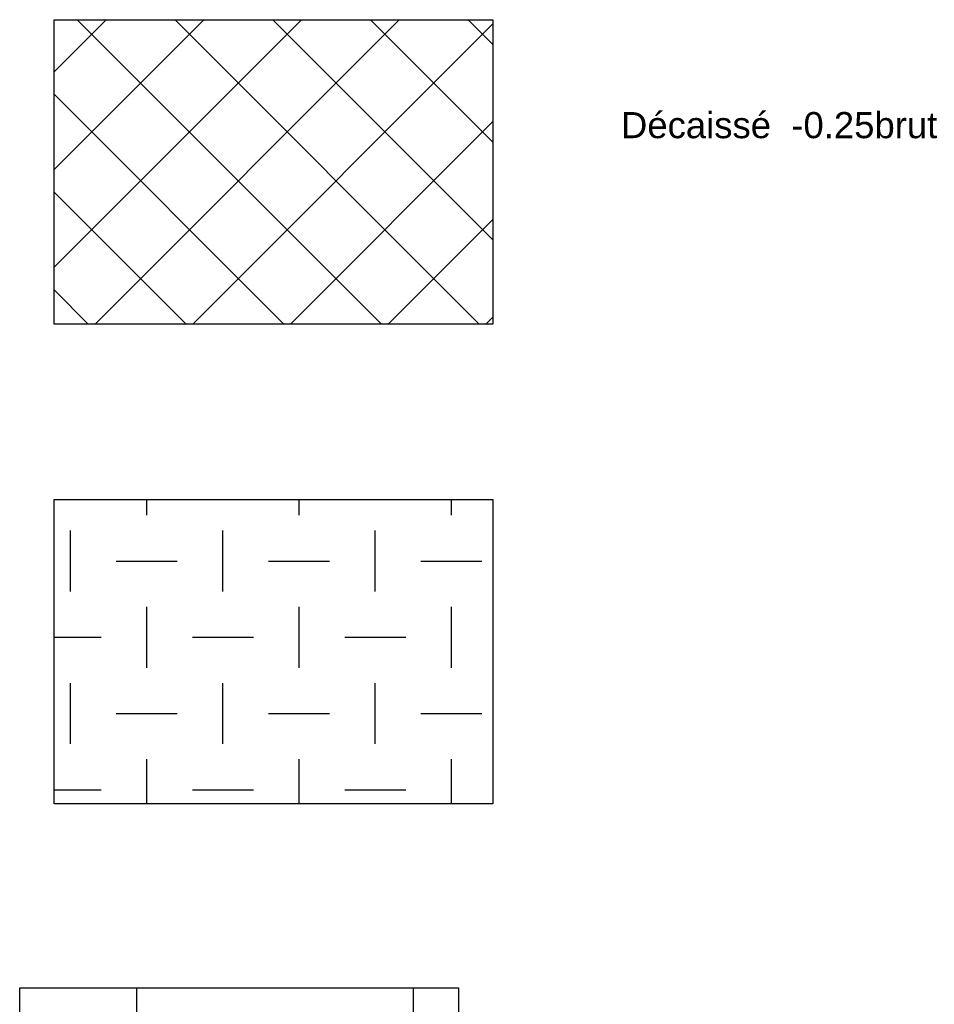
# Model space of a CAD drawing. Header units: millimetres. Extents: x -6159 to 201309, y -25780 to 10326.
# Tile 25 of 128: x 18439 to 19490, y -9084 to -7953. Entities that reach past the tile are written whole.
import ezdxf

# ---------------------------------------------------------------- set-up
doc = ezdxf.new("R2010")
doc.units = ezdxf.units.MM
doc.layers.add('A-Kube-Textes', color=3, linetype='Continuous', lineweight=30)
doc.layers.add('C-Kube-trait gris', color=8, linetype='Continuous')
doc.layers.add('S_Kube-Pochage décaissé', color=254, linetype='Continuous')
doc.styles.add('Arial', font='arial.ttf')

msp = doc.modelspace()

# ---------------------------------------------------------------- hatches: boundary and pattern name
at = {"layer": 'C-Kube-trait gris'}
h = msp.add_hatch(dxfattribs=at)
h.set_pattern_fill('ANSI37', color=256, scale=25)
h.paths.add_polyline_path([(18982.619, -7953.412), (18478.669, -7953.412), (18478.669, -8302.827), (18982.619, -8302.827)])
h = msp.add_hatch(dxfattribs=at)
h.set_pattern_fill('ZIGZAG', color=256, scale=50)
h.set_pattern_definition([(0, (0, 0), (158.75, 158.75), [158.75, -158.75]), (90, (158.75, 0), (-158.75, 158.75), [158.75, -158.75])])
h.paths.add_polyline_path([(18943.089, -9065.031), (18439.14, -9065.031), (18439.14, -9414.447), (18943.089, -9414.447)])
at = {"layer": 'S_Kube-Pochage décaissé'}
h = msp.add_hatch(dxfattribs=at)
h.set_pattern_fill('CHKDS', color=256, scale=70, pattern_type=2)
h.set_pattern_definition([(0, (0, 0), (87.5, 87.5), [70, -105]), (90, (122.5, -35), (-87.5, 87.5), [70, -105])])
h.paths.add_polyline_path([(18982.619, -8504.153), (18478.669, -8504.153), (18478.669, -8853.568), (18982.619, -8853.568)])

# ---------------------------------------------------------------- linework, layer by layer
at = {"layer": 'C-Kube-trait gris'}
for points in [[(18478.669, -7953.412), (18982.619, -7953.412), (18982.619, -8302.827), (18478.669, -8302.827)], [(18478.669, -8504.153), (18982.619, -8504.153), (18982.619, -8853.568), (18478.669, -8853.568)], [(18439.14, -9065.031), (18943.089, -9065.031), (18943.089, -9414.447), (18439.14, -9414.447)]]:
    msp.add_lwpolyline(points, close=True, dxfattribs=at)

# ---------------------------------------------------------------- texts
at = {"layer": 'A-Kube-Textes', "insert": (19129.826, -8059.448), "char_height": 30, "attachment_point": 1, "style": 'Arial'}
msp.add_mtext_dynamic_manual_height_columns('Décaissé  -0.25brut', width=685.56805, gutter_width=75, heights=[0], dxfattribs=at)

doc.saveas('drawing.dxf')
